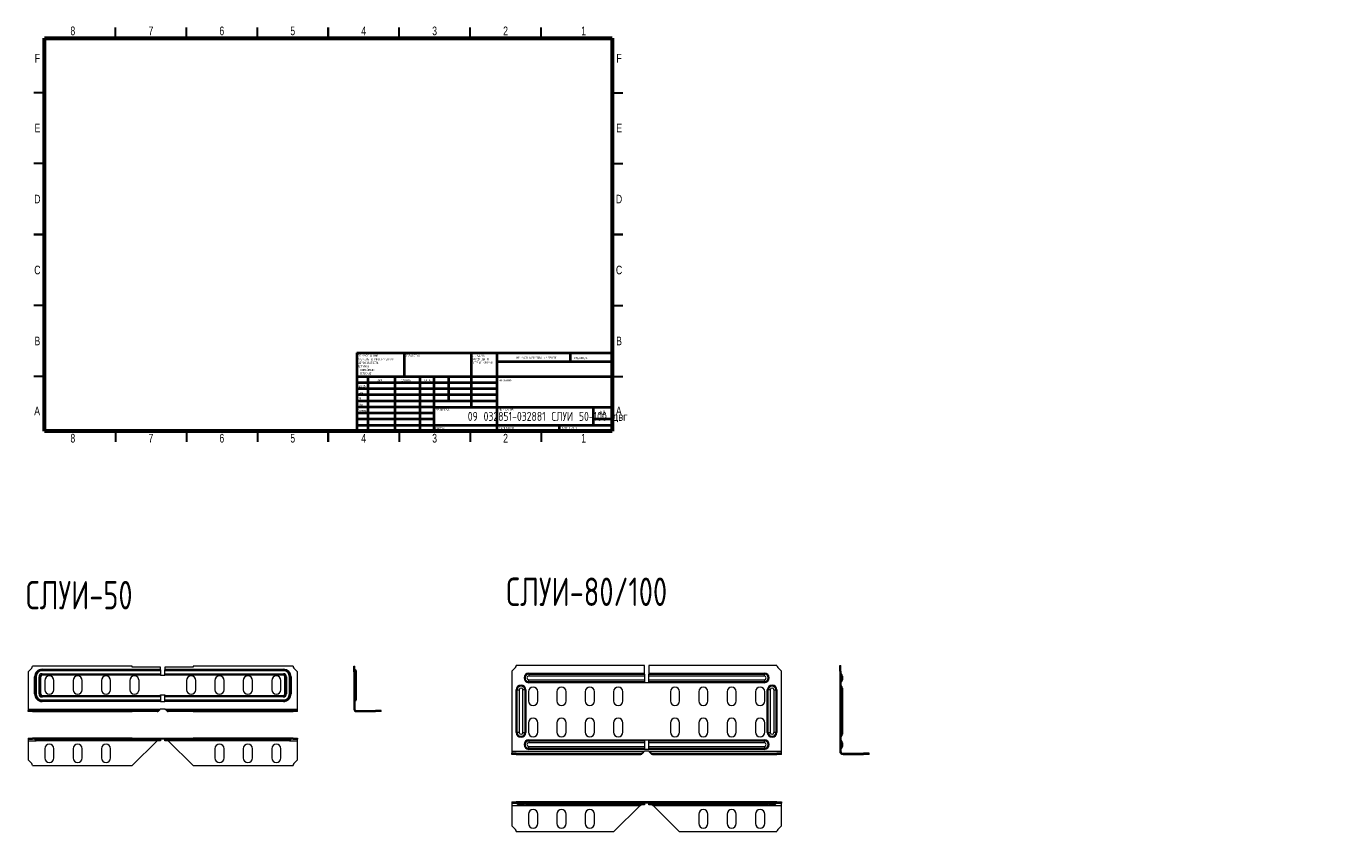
# Model space of a CAD drawing. Header units: millimetres. Extents: x -3 to 927, y -272 to 295.
import ezdxf

# ---------------------------------------------------------------- set-up
doc = ezdxf.new("R2010")
doc.units = ezdxf.units.MM
doc.styles.add('SLDTEXTSTYLE0', font='TXT', dxfattribs={"width": 0.7, "bigfont": 'bigfont'})
doc.styles.add('SLDTEXTSTYLE1', font='TXT', dxfattribs={"width": 0.75, "bigfont": 'bigfont'})
doc.styles.add('SLDTEXTSTYLE2', font='TXT', dxfattribs={"width": 0.75})
doc.styles.add('SLDTEXTSTYLE3', font='TXT', dxfattribs={"width": 0.681818, "bigfont": 'bigfont'})

# ---------------------------------------------------------------- blocks, each defined once
blk = doc.blocks.new('SW_NOTE_0')
at = {"color": 0, "linetype": 'Continuous', "lineweight": 0, "char_height": 1.5, "attachment_point": 1, "style": 'SLDTEXTSTYLE1'}
for s, insert in [('\\M+18452\\M+18443\\M+1844C\\M+18440\\M+18444\\M+18449\\M+18453\\M+1845D', (0, 1.93)), ('\\M+18448\\M+18440\\M+18454\\M+18452\\M+18445\\M+1844E\\M+18457\\M+1845C \\M+18449', (0, -0.57)), ('\\M+1844F\\M+18452\\M+18453\\M+18451\\M+1845C\\M+18445 \\M+1844B\\M+18451\\M+1844F\\M+1844D\\M+1844B\\M+18449', (0, -3.07))]:
    blk.add_mtext(s, dxfattribs=dict(at, insert=insert))
blk = doc.blocks.new('SW_NOTE_1')
at = {"color": 0, "linetype": 'Continuous', "lineweight": 0, "char_height": 1.5, "attachment_point": 1, "style": 'SLDTEXTSTYLE1'}
for s, insert in [('\\M+18450\\M+1844F \\M+18454\\M+1844D\\M+1844F\\M+1844C\\M+18458\\M+18440\\M+1844E\\M+18449\\M+1845F:', (0, 1.93)), ('\\M+18451\\M+18440\\M+18448\\M+1844D\\M+18445\\M+18451\\M+1845C \\M+18442 \\M+1844D\\M+18449\\M+1844C\\M+1844C\\M+18449\\M+1844D\\M+18445\\M+18453\\M+18451\\M+18440\\M+18456', (0, -0.57)), ('\\M+18459\\M+18445\\M+18451\\M+1844F\\M+18456\\M+1844F\\M+18442\\M+18440\\M+18453\\M+1844F\\M+18452\\M+18453\\M+1845D:', (0, -3.07)), ('\\M+18444\\M+1844F\\M+18450\\M+18454\\M+18452\\M+1844B\\M+18449:', (0, -5.57)), ('\\M+1844C\\M+18449\\M+1844E\\M+18445\\M+1844A\\M+1844E\\M+1845C\\M+18445:', (1.69, -8.07)), ('\\M+18454\\M+18443\\M+1844C\\M+1844F\\M+18442\\M+1845C\\M+18445:', (1.69, -10.57))]:
    blk.add_mtext(s, dxfattribs=dict(at, insert=insert))

msp = doc.modelspace()

# ---------------------------------------------------------------- linework, layer by layer
at = {"color": 7, "linetype": 'Continuous', "lineweight": 30}
for p, q in [((60, 287), (60, 294.5)), ((110, 287), (110, 294.5)), ((160, 287), (160, 294.5)), ((210, 287), (210, 294.5)), ((210, 294.5), (210, 287)), ((260, 287), (260, 294.5)), ((310, 287), (310, 294.5)), ((360, 287), (360, 294.5)), ((10, 248.5), (2.5, 248.5)), ((410, 248.5), (417.5, 248.5)), ((10, 198.5), (2.5, 198.5)), ((410, 198.5), (417.5, 198.5)), ((10, 148.5), (2.5, 148.5)), ((2.5, 148.5), (10, 148.5)), ((410, 148.5), (417.5, 148.5)), ((417.5, 148.5), (410, 148.5)), ((10, 98.5), (2.5, 98.5)), ((410, 98.5), (417.5, 98.5)), ((10, 48.5), (2.5, 48.5)), ((410, 48.5), (417.5, 48.5)), ((60, 10), (60, 2.5)), ((110, 10), (110, 2.5)), ((160, 10), (160, 2.5)), ((210, 10), (210, 2.5)), ((210, 2.5), (210, 10)), ((260, 10), (260, 2.5)), ((310, 10), (310, 2.5)), ((360, 10), (360, 2.5))]:
    msp.add_line(p, q, dxfattribs=at)
at = {"color": 7, "linetype": 'Continuous', "lineweight": 60}
for p, q in [((10, 10), (10, 287)), ((10, 287), (410, 287)), ((410, 287), (410, 10)), ((410, 10), (10, 10))]:
    msp.add_line(p, q, dxfattribs=at)
at = {"color": 7, "linetype": 'Continuous', "lineweight": 40}
for p, q in [((230, 65.25), (410, 65.25)), ((230, 65.25), (230, 10)), ((263.8, 48.25), (263.8, 65.25)), ((310.6, 65.25), (310.6, 27)), ((328.8, 65.25), (328.8, 10)), ((380.8, 58.88), (380.8, 65.25)), ((410, 58.88), (328.8, 58.88)), ((410, 48.25), (230, 48.25)), ((237.8, 48.25), (237.8, 10)), ((256.99, 48.25), (256.99, 10)), ((274.4, 48.25), (274.4, 10)), ((284.6, 10), (284.6, 48.25)), ((295, 31.25), (295, 48.25)), ((328.8, 44), (230, 44)), ((328.8, 39.75), (230, 39.75)), ((328.8, 35.5), (230, 35.5)), ((328.8, 31.25), (230, 31.25)), ((284.6, 27), (230, 27)), ((284.6, 22.75), (230, 22.75)), ((284.6, 27), (410, 27)), ((397, 14.25), (397, 27)), ((284.6, 18.5), (230, 18.5)), ((230, 14.25), (410, 14.25)), ((373, 10), (373, 14.25)), ((410, 18.5), (397, 18.5))]:
    msp.add_line(p, q, dxfattribs=at)
at = {"color": 7, "linetype": 'Continuous', "lineweight": 15}
for p, q in [((-1.67, -159.6), (0.92, -157.01)), ((71.85, -155.6), (1.5, -155.6)), ((8.33, -157.7), (8.33, -158.09)), ((8.33, -157.7), (91.83, -157.7)), ((71.85, -156.24), (71.85, -155.6)), ((91.83, -156.24), (71.85, -156.24)), ((91.83, -157.7), (91.83, -156.24)), ((91.83, -158.09), (91.83, -157.7)), ((114.82, -156.24), (94.83, -156.24)), ((94.83, -156.24), (94.83, -157.7)), ((94.83, -157.7), (178.33, -157.7)), ((94.83, -157.7), (94.83, -158.09)), ((114.82, -155.6), (114.82, -156.24)), ((185.16, -155.6), (114.82, -155.6)), ((178.33, -158.09), (178.33, -157.7)), ((185.75, -157.01), (188.33, -159.6)), ((228.02, -155.6), (228.72, -155.6)), ((228.02, -157.01), (228.02, -155.6)), ((228.02, -157.01), (228.72, -157.01)), ((228.02, -159.6), (228.02, -157.01)), ((228.72, -157.01), (228.72, -155.6)), ((228.72, -159.6), (228.72, -157.01)), ((339.35, -159), (341.94, -156.41)), ((432.85, -155), (342.52, -155)), ((432.85, -160.4), (432.85, -155)), ((526.18, -155), (435.85, -155)), ((435.85, -155), (435.85, -160.4)), ((526.77, -156.41), (529.35, -159)), ((570.46, -155), (571.36, -155)), ((570.46, -156.41), (570.46, -155)), ((570.46, -156.41), (571.36, -156.41)), ((570.46, -159), (570.46, -156.41)), ((571.36, -156.41), (571.36, -155)), ((571.36, -159), (571.36, -156.41)), ((-1.67, -159.6), (-1.67, -185.9)), ((2.93, -163.1), (3.33, -163.1)), ((2.93, -175.1), (2.93, -163.1)), ((3.33, -163.1), (4.03, -163.1)), ((3.33, -175.1), (3.33, -163.1)), ((4.03, -163.1), (4.03, -175.1)), ((6.14, -175.1), (6.14, -163.1)), ((6.14, -163.1), (6.83, -163.1)), ((6.83, -163.1), (6.83, -175.1)), ((6.83, -163.1), (7.23, -163.1)), ((7.23, -163.1), (7.23, -175.1)), ((8.33, -158.09), (8.33, -158.79)), ((8.33, -158.09), (91.83, -158.09)), ((91.83, -158.79), (8.33, -158.79)), ((8.33, -160.9), (91.83, -160.9)), ((8.33, -160.9), (8.33, -161.6)), ((91.83, -161.6), (8.33, -161.6)), ((8.33, -161.6), (8.33, -162)), ((91.83, -162), (8.33, -162)), ((10.08, -165.65), (10.08, -172.15)), ((16.58, -172.15), (16.58, -165.65)), ((30.08, -165.65), (30.08, -172.15)), ((36.58, -172.15), (36.58, -165.65)), ((50.08, -165.65), (50.08, -172.15)), ((56.58, -172.15), (56.58, -165.65)), ((70.08, -165.65), (70.08, -172.15)), ((76.58, -172.15), (76.58, -165.65)), ((91.83, -158.09), (91.83, -158.79)), ((91.83, -158.79), (91.83, -160.9)), ((91.83, -160.9), (91.83, -161.6)), ((91.83, -162), (91.83, -161.6)), ((91.83, -162.21), (91.83, -162)), ((94.83, -162.21), (91.83, -162.21)), ((94.83, -158.09), (178.33, -158.09)), ((94.83, -158.79), (94.83, -158.09)), ((178.33, -158.79), (94.83, -158.79)), ((94.83, -160.9), (94.83, -158.79)), ((94.83, -160.9), (178.33, -160.9)), ((94.83, -161.6), (94.83, -160.9)), ((178.33, -161.6), (94.83, -161.6)), ((94.83, -161.6), (94.83, -162)), ((178.33, -162), (94.83, -162)), ((94.83, -162), (94.83, -162.21)), ((110.08, -165.65), (110.08, -172.15)), ((116.58, -172.15), (116.58, -165.65)), ((130.08, -165.65), (130.08, -172.15)), ((136.58, -172.15), (136.58, -165.65)), ((150.08, -165.65), (150.08, -172.15)), ((156.58, -172.15), (156.58, -165.65)), ((170.08, -165.65), (170.08, -172.15)), ((176.58, -172.15), (176.58, -165.65)), ((178.33, -158.09), (178.33, -158.79)), ((178.33, -160.9), (178.33, -161.6)), ((178.33, -162), (178.33, -161.6)), ((179.43, -163.1), (179.83, -163.1)), ((179.43, -175.1), (179.43, -163.1)), ((179.83, -163.1), (180.53, -163.1)), ((179.83, -175.1), (179.83, -163.1)), ((180.53, -163.1), (180.53, -175.1)), ((182.64, -175.1), (182.64, -163.1)), ((182.64, -163.1), (183.33, -163.1)), ((183.33, -163.1), (183.33, -175.1)), ((183.33, -163.1), (183.73, -163.1)), ((183.73, -163.1), (183.73, -175.1)), ((188.33, -185.9), (188.33, -159.6)), ((228.02, -159.6), (228.72, -159.6)), ((228.02, -159.6), (228.02, -185.9)), ((228.72, -159.6), (228.72, -185.9)), ((228.72, -163.1), (229.09, -163.1)), ((229.09, -163.1), (229.09, -158.09)), ((229.09, -175.1), (229.09, -163.1)), ((229.09, -163.1), (229.72, -163.1)), ((229.72, -158.79), (229.72, -163.1)), ((229.72, -163.1), (229.72, -175.1)), ((339.35, -159), (339.35, -215.47)), ((351.35, -160.4), (351.35, -161.1)), ((351.35, -160.4), (432.85, -160.4)), ((351.35, -161.1), (351.35, -162.5)), ((351.35, -161.1), (432.85, -161.1)), ((432.85, -162.5), (351.35, -162.5)), ((351.35, -165.1), (432.85, -165.1)), ((351.35, -166.5), (351.35, -165.1)), ((432.85, -166.5), (351.35, -166.5)), ((351.35, -166.5), (351.35, -167.2)), ((432.85, -167.2), (351.35, -167.2)), ((432.85, -161.1), (432.85, -160.4)), ((432.85, -161.1), (432.85, -162.5)), ((432.85, -162.5), (432.85, -165.1)), ((432.85, -165.1), (432.85, -166.5)), ((432.85, -167.2), (432.85, -166.5)), ((435.85, -167.2), (432.85, -167.2)), ((435.85, -160.4), (517.35, -160.4)), ((435.85, -160.4), (435.85, -161.1)), ((435.85, -161.1), (517.35, -161.1)), ((435.85, -162.5), (435.85, -161.1)), ((517.35, -162.5), (435.85, -162.5)), ((435.85, -165.1), (435.85, -162.5)), ((435.85, -165.1), (517.35, -165.1)), ((435.85, -166.5), (435.85, -165.1)), ((517.35, -166.5), (435.85, -166.5)), ((435.85, -166.5), (435.85, -167.2)), ((517.35, -167.2), (435.85, -167.2)), ((517.35, -160.4), (517.35, -161.1)), ((517.35, -162.5), (517.35, -161.1)), ((517.35, -165.1), (517.35, -166.5)), ((517.35, -166.5), (517.35, -167.2)), ((529.35, -215.47), (529.35, -159)), ((570.46, -159), (571.36, -159)), ((570.46, -159), (570.46, -215.47)), ((571.36, -159), (571.36, -215.47)), ((571.7, -166.5), (571.7, -161.1)), ((572.36, -162.5), (572.36, -165.1)), ((2.93, -175.1), (3.33, -175.1)), ((3.33, -175.1), (4.03, -175.1)), ((6.14, -175.1), (6.83, -175.1)), ((6.83, -175.1), (7.23, -175.1)), ((8.33, -176.59), (8.33, -176.2)), ((8.33, -176.2), (91.83, -176.2)), ((8.33, -176.59), (8.33, -177.29)), ((8.33, -176.59), (91.83, -176.59)), ((91.83, -175.84), (94.83, -175.84)), ((91.83, -176.2), (91.83, -175.84)), ((91.83, -176.59), (91.83, -176.2)), ((91.83, -176.59), (91.83, -177.29)), ((94.83, -175.84), (94.83, -176.2)), ((94.83, -176.2), (178.33, -176.2)), ((94.83, -176.2), (94.83, -176.59)), ((94.83, -176.59), (178.33, -176.59)), ((94.83, -177.29), (94.83, -176.59)), ((178.33, -176.2), (178.33, -176.59)), ((178.33, -176.59), (178.33, -177.29)), ((179.43, -175.1), (179.83, -175.1)), ((179.83, -175.1), (180.53, -175.1)), ((182.64, -175.1), (183.33, -175.1)), ((183.33, -175.1), (183.73, -175.1)), ((228.72, -175.1), (229.09, -175.1)), ((229.09, -180.1), (229.09, -175.1)), ((229.09, -175.1), (229.72, -175.1)), ((229.72, -175.1), (229.72, -179.4)), ((342.45, -202.3), (342.45, -172.3)), ((342.45, -172.3), (343.15, -172.3)), ((343.15, -202.3), (343.15, -172.3)), ((343.15, -172.3), (344.55, -172.3)), ((344.55, -172.3), (344.55, -202.3)), ((347.16, -202.3), (347.16, -172.3)), ((348.55, -172.3), (347.16, -172.3)), ((348.55, -172.3), (348.55, -202.3)), ((348.55, -172.3), (349.25, -172.3)), ((349.25, -172.3), (349.25, -202.3)), ((351.1, -173.55), (351.1, -180.05)), ((357.6, -180.05), (357.6, -173.55)), ((371.1, -173.55), (371.1, -180.05)), ((377.6, -180.05), (377.6, -173.55)), ((391.1, -173.55), (391.1, -180.05)), ((397.6, -180.05), (397.6, -173.55)), ((411.1, -173.55), (411.1, -180.05)), ((417.6, -180.05), (417.6, -173.55)), ((451.1, -173.55), (451.1, -180.05)), ((457.6, -180.05), (457.6, -173.55)), ((471.1, -173.55), (471.1, -180.05)), ((477.6, -180.05), (477.6, -173.55)), ((491.1, -173.55), (491.1, -180.05)), ((497.6, -180.05), (497.6, -173.55)), ((511.1, -173.55), (511.1, -180.05)), ((517.6, -180.05), (517.6, -173.55)), ((519.45, -172.3), (520.15, -172.3)), ((519.45, -202.3), (519.45, -172.3)), ((520.15, -202.3), (520.15, -172.3)), ((521.55, -172.3), (520.15, -172.3)), ((521.55, -172.3), (521.55, -202.3)), ((524.16, -172.3), (525.55, -172.3)), ((524.16, -202.3), (524.16, -172.3)), ((525.55, -172.3), (525.55, -202.3)), ((526.25, -172.3), (525.55, -172.3)), ((526.25, -172.3), (526.25, -202.3)), ((571.36, -172.3), (571.7, -172.3)), ((571.7, -172.3), (571.7, -169.6)), ((571.7, -202.3), (571.7, -172.3)), ((571.7, -172.3), (572.36, -172.3)), ((572.36, -171), (572.36, -172.3)), ((572.36, -172.3), (572.36, -202.3)), ((-1.67, -185.9), (-1.67, -186.9)), ((-1.67, -185.9), (91.55, -185.9)), ((91.83, -177.29), (8.33, -177.29)), ((8.33, -179.4), (91.83, -179.4)), ((8.33, -179.4), (8.33, -180.1)), ((91.83, -180.1), (8.33, -180.1)), ((8.33, -180.5), (8.33, -180.1)), ((91.83, -180.5), (8.33, -180.5)), ((91.55, -185.9), (91.83, -185.61)), ((91.83, -177.29), (91.83, -179.4)), ((91.83, -179.4), (91.83, -180.1)), ((91.83, -180.5), (91.83, -180.1)), ((91.83, -180.72), (91.83, -180.5)), ((94.83, -180.72), (91.83, -180.72)), ((91.83, -185.61), (94.83, -185.61)), ((178.33, -177.29), (94.83, -177.29)), ((94.83, -179.4), (94.83, -177.29)), ((94.83, -179.4), (178.33, -179.4)), ((94.83, -180.1), (94.83, -179.4)), ((178.33, -180.1), (94.83, -180.1)), ((94.83, -180.1), (94.83, -180.5)), ((178.33, -180.5), (94.83, -180.5)), ((94.83, -180.5), (94.83, -180.72)), ((94.83, -185.61), (95.12, -185.9)), ((95.12, -185.9), (188.33, -185.9)), ((178.33, -179.4), (178.33, -180.1)), ((178.33, -180.1), (178.33, -180.5)), ((188.33, -186.9), (188.33, -185.9)), ((228.02, -185.9), (228.72, -185.9)), ((-1.67, -187.6), (-1.67, -186.9)), ((0.92, -186.9), (-1.67, -186.9)), ((0.92, -187.6), (-1.67, -187.6)), ((0.92, -187.6), (0.92, -186.9)), ((1.5, -186.9), (0.92, -186.9)), ((1.5, -187.6), (0.92, -187.6)), ((1.5, -187.6), (1.5, -186.9)), ((1.5, -186.9), (71.85, -186.9)), ((1.5, -187.6), (71.85, -187.6)), ((71.85, -187.6), (71.85, -186.9)), ((71.85, -186.9), (89.43, -186.9)), ((89.43, -187.6), (71.85, -187.6)), ((89.43, -186.9), (89.43, -187.6)), ((97.24, -187.6), (97.24, -186.9)), ((97.24, -186.9), (114.82, -186.9)), ((114.82, -187.6), (97.24, -187.6)), ((114.82, -187.6), (114.82, -186.9)), ((114.82, -186.9), (185.16, -186.9)), ((114.82, -187.6), (185.16, -187.6)), ((185.16, -187.6), (185.16, -186.9)), ((185.75, -186.9), (185.16, -186.9)), ((185.75, -187.6), (185.16, -187.6)), ((185.75, -187.6), (185.75, -186.9)), ((188.33, -186.9), (185.75, -186.9)), ((188.33, -187.6), (185.75, -187.6)), ((188.33, -187.6), (188.33, -186.9)), ((229.72, -187.6), (229.72, -186.9)), ((229.72, -186.9), (243.3, -186.9)), ((229.72, -187.6), (243.3, -187.6)), ((243.3, -187.6), (243.3, -186.9)), ((245.89, -186.9), (243.3, -186.9)), ((245.89, -187.6), (243.3, -187.6)), ((245.89, -187.6), (245.89, -186.9)), ((247.3, -186.9), (245.89, -186.9)), ((247.3, -187.6), (245.89, -187.6)), ((247.3, -187.6), (247.3, -186.9)), ((342.45, -202.3), (343.15, -202.3)), ((344.55, -202.3), (343.15, -202.3)), ((347.16, -202.3), (348.55, -202.3)), ((348.55, -202.3), (349.25, -202.3)), ((351.1, -195.55), (351.1, -202.05)), ((357.6, -202.05), (357.6, -195.55)), ((371.1, -195.55), (371.1, -202.05)), ((377.6, -202.05), (377.6, -195.55)), ((391.1, -195.55), (391.1, -202.05)), ((397.6, -202.05), (397.6, -195.55)), ((411.1, -195.55), (411.1, -202.05)), ((417.6, -202.05), (417.6, -195.55)), ((451.1, -195.55), (451.1, -202.05)), ((457.6, -202.05), (457.6, -195.55)), ((471.1, -195.55), (471.1, -202.05)), ((477.6, -202.05), (477.6, -195.55)), ((491.1, -195.55), (491.1, -202.05)), ((497.6, -202.05), (497.6, -195.55)), ((511.1, -195.55), (511.1, -202.05)), ((517.6, -202.05), (517.6, -195.55)), ((520.15, -202.3), (519.45, -202.3)), ((520.15, -202.3), (521.55, -202.3)), ((525.55, -202.3), (524.16, -202.3)), ((525.55, -202.3), (526.25, -202.3)), ((571.36, -202.3), (571.7, -202.3)), ((571.7, -205), (571.7, -202.3)), ((572.36, -202.3), (571.7, -202.3)), ((572.36, -202.3), (572.36, -203.6)), ((-1.67, -206.39), (-1.67, -207.09)), ((-1.67, -206.39), (0.92, -206.39)), ((-1.67, -207.09), (0.92, -207.09)), ((-1.67, -207.09), (-1.67, -208.09)), ((-1.67, -208.09), (4.03, -208.09)), ((-1.67, -208.09), (-1.67, -221.67)), ((0.92, -206.39), (1.5, -206.39)), ((0.92, -206.39), (0.92, -207.09)), ((0.92, -207.09), (1.5, -207.09)), ((1.5, -206.39), (1.5, -207.09)), ((71.85, -206.39), (1.5, -206.39)), ((71.85, -207.09), (1.5, -207.09)), ((3.33, -207.45), (8.33, -207.45)), ((8.33, -208.09), (4.03, -208.09)), ((8.33, -207.09), (8.33, -207.45)), ((8.33, -207.45), (91.83, -207.45)), ((8.33, -207.45), (8.33, -208.09)), ((91.83, -208.09), (8.33, -208.09)), ((10.08, -213.72), (10.08, -220.22)), ((16.58, -220.22), (16.58, -213.72)), ((30.08, -213.72), (30.08, -220.22)), ((36.58, -220.22), (36.58, -213.72)), ((50.08, -213.72), (50.08, -220.22)), ((56.58, -220.22), (56.58, -213.72)), ((71.85, -206.39), (71.85, -207.09)), ((71.85, -206.39), (91.83, -206.39)), ((91.83, -207.09), (71.85, -207.09)), ((71.85, -225.67), (89.43, -208.09)), ((91.83, -206.39), (91.83, -207.09)), ((91.83, -206.39), (94.83, -206.39)), ((91.83, -207.45), (91.83, -207.09)), ((94.83, -207.09), (91.83, -207.09)), ((91.83, -207.45), (91.83, -208.09)), ((94.83, -206.39), (94.83, -207.09)), ((94.83, -206.39), (114.82, -206.39)), ((114.82, -207.09), (94.83, -207.09)), ((94.83, -207.09), (94.83, -207.45)), ((94.83, -207.45), (178.33, -207.45)), ((94.83, -208.09), (94.83, -207.45)), ((178.33, -208.09), (94.83, -208.09)), ((97.24, -208.09), (114.82, -225.67)), ((185.16, -206.39), (114.82, -206.39)), ((114.82, -206.39), (114.82, -207.09)), ((185.16, -207.09), (114.82, -207.09)), ((130.08, -213.72), (130.08, -220.22)), ((136.58, -220.22), (136.58, -213.72)), ((150.08, -213.72), (150.08, -220.22)), ((156.58, -220.22), (156.58, -213.72)), ((170.08, -213.72), (170.08, -220.22)), ((176.58, -220.22), (176.58, -213.72)), ((178.33, -207.45), (178.33, -207.09)), ((178.33, -207.45), (183.33, -207.45)), ((178.33, -207.45), (178.33, -208.09)), ((182.64, -208.09), (178.33, -208.09)), ((182.64, -208.09), (188.33, -208.09)), ((185.16, -206.39), (185.16, -207.09)), ((185.16, -206.39), (185.75, -206.39)), ((185.16, -207.09), (185.75, -207.09)), ((185.75, -206.39), (185.75, -207.09)), ((185.75, -206.39), (188.33, -206.39)), ((185.75, -207.09), (188.33, -207.09)), ((188.33, -206.39), (188.33, -207.09)), ((188.33, -208.09), (188.33, -207.09)), ((188.33, -221.67), (188.33, -208.09)), ((351.35, -207.4), (351.35, -208.1)), ((351.35, -207.4), (432.85, -207.4)), ((351.35, -208.1), (351.35, -209.5)), ((351.35, -208.1), (432.85, -208.1)), ((432.85, -209.5), (351.35, -209.5)), ((351.35, -213.5), (351.35, -212.1)), ((351.35, -212.1), (432.85, -212.1)), ((432.85, -213.5), (351.35, -213.5)), ((351.35, -213.5), (351.35, -214.2)), ((432.85, -208.1), (432.85, -207.4)), ((432.85, -207.4), (435.85, -207.4)), ((432.85, -208.1), (432.85, -209.5)), ((432.85, -209.5), (432.85, -212.1)), ((432.85, -212.1), (432.85, -213.5)), ((432.85, -214.2), (432.85, -213.5)), ((435.85, -207.4), (517.35, -207.4)), ((435.85, -207.4), (435.85, -208.1)), ((435.85, -208.1), (517.35, -208.1)), ((435.85, -209.5), (435.85, -208.1)), ((517.35, -209.5), (435.85, -209.5)), ((435.85, -212.1), (435.85, -209.5)), ((435.85, -212.1), (517.35, -212.1)), ((435.85, -213.5), (435.85, -212.1)), ((517.35, -213.5), (435.85, -213.5)), ((435.85, -213.5), (435.85, -214.2)), ((517.35, -207.4), (517.35, -208.1)), ((517.35, -209.5), (517.35, -208.1)), ((517.35, -212.1), (517.35, -213.5)), ((517.35, -213.5), (517.35, -214.2)), ((571.7, -213.5), (571.7, -208.1)), ((572.36, -209.5), (572.36, -212.1)), ((0.92, -224.25), (-1.67, -221.67)), ((188.33, -221.67), (185.75, -224.25)), ((339.35, -215.47), (432.85, -215.47)), ((339.35, -215.47), (339.35, -216.97)), ((339.35, -217.87), (339.35, -216.97)), ((341.94, -216.97), (339.35, -216.97)), ((341.94, -217.87), (339.35, -217.87)), ((341.94, -217.87), (341.94, -216.97)), ((342.52, -216.97), (341.94, -216.97)), ((342.52, -217.87), (341.94, -217.87)), ((342.52, -217.87), (342.52, -216.97)), ((342.52, -216.97), (411.32, -216.97)), ((342.52, -217.87), (411.32, -217.87)), ((432.85, -214.2), (351.35, -214.2)), ((411.32, -217.87), (411.32, -216.97)), ((411.32, -216.97), (429.79, -216.97)), ((411.32, -217.87), (429.79, -217.87)), ((429.79, -216.97), (429.79, -217.87)), ((435.85, -214.2), (432.85, -214.2)), ((435.85, -215.47), (432.85, -215.47)), ((517.35, -214.2), (435.85, -214.2)), ((435.85, -215.47), (529.35, -215.47)), ((438.92, -216.97), (457.38, -216.97)), ((438.92, -217.87), (438.92, -216.97)), ((438.92, -217.87), (457.38, -217.87)), ((457.38, -217.87), (457.38, -216.97)), ((457.38, -216.97), (526.18, -216.97)), ((457.38, -217.87), (526.18, -217.87)), ((526.18, -217.87), (526.18, -216.97)), ((526.77, -216.97), (526.18, -216.97)), ((526.77, -217.87), (526.18, -217.87)), ((526.77, -217.87), (526.77, -216.97)), ((529.35, -216.97), (526.77, -216.97)), ((529.35, -217.87), (526.77, -217.87)), ((529.35, -216.97), (529.35, -215.47)), ((529.35, -217.87), (529.35, -216.97)), ((570.46, -215.47), (571.36, -215.47)), ((572.86, -217.87), (572.86, -216.97)), ((572.86, -216.97), (587.33, -216.97)), ((572.86, -217.87), (587.33, -217.87)), ((587.33, -217.87), (587.33, -216.97)), ((589.92, -216.97), (587.33, -216.97)), ((589.92, -217.87), (587.33, -217.87)), ((589.92, -217.87), (589.92, -216.97)), ((591.33, -216.97), (589.92, -216.97)), ((591.33, -217.87), (589.92, -217.87)), ((591.33, -217.87), (591.33, -216.97)), ((1.5, -225.67), (71.85, -225.67)), ((114.82, -225.67), (185.16, -225.67)), ((339.35, -251.27), (339.35, -252.17)), ((339.35, -251.27), (341.94, -251.27)), ((339.35, -252.17), (341.94, -252.17)), ((339.35, -252.17), (339.35, -253.67)), ((339.35, -253.67), (429.79, -253.67)), ((339.35, -253.67), (339.35, -268.14)), ((341.94, -251.27), (342.52, -251.27)), ((341.94, -251.27), (341.94, -252.17)), ((341.94, -252.17), (342.52, -252.17)), ((342.52, -251.27), (342.52, -252.17)), ((432.85, -251.27), (342.52, -251.27)), ((432.85, -252.17), (342.52, -252.17)), ((343.15, -252.51), (348.55, -252.51)), ((347.16, -253.17), (344.55, -253.17)), ((348.55, -252.51), (348.6, -252.45)), ((348.65, -252.51), (351.35, -252.51)), ((351.35, -253.17), (350.05, -253.17)), ((351.1, -259.89), (351.1, -266.39)), ((351.35, -252.17), (351.35, -252.51)), ((351.35, -252.51), (432.85, -252.51)), ((351.35, -252.51), (351.35, -253.17)), ((432.85, -253.17), (351.35, -253.17)), ((357.6, -266.39), (357.6, -259.89)), ((371.1, -259.89), (371.1, -266.39)), ((377.6, -266.39), (377.6, -259.89)), ((391.1, -259.89), (391.1, -266.39)), ((397.6, -266.39), (397.6, -259.89)), ((411.32, -272.14), (429.79, -253.67)), ((429.79, -253.67), (430.46, -253.17)), ((432.85, -251.27), (432.85, -252.17)), ((435.85, -251.27), (432.85, -251.27)), ((432.85, -252.51), (432.85, -252.17)), ((435.85, -252.17), (432.85, -252.17)), ((432.85, -252.51), (432.85, -253.17)), ((435.85, -251.27), (435.85, -252.17)), ((526.18, -251.27), (435.85, -251.27)), ((526.18, -252.17), (435.85, -252.17)), ((435.85, -252.17), (435.85, -252.51)), ((435.85, -252.51), (517.35, -252.51)), ((435.85, -253.17), (435.85, -252.51)), ((517.35, -253.17), (435.85, -253.17)), ((438.25, -253.17), (438.92, -253.67)), ((438.92, -253.67), (529.35, -253.67)), ((438.92, -253.67), (457.38, -272.14)), ((471.1, -259.89), (471.1, -266.39)), ((477.6, -266.39), (477.6, -259.89)), ((491.1, -259.89), (491.1, -266.39)), ((497.6, -266.39), (497.6, -259.89)), ((511.1, -259.89), (511.1, -266.39)), ((517.35, -252.17), (517.35, -252.51)), ((517.35, -252.51), (520.05, -252.51)), ((517.35, -253.17), (517.35, -252.51)), ((518.66, -253.17), (517.35, -253.17)), ((517.6, -266.39), (517.6, -259.89)), ((520.1, -252.45), (520.15, -252.51)), ((520.15, -252.51), (525.55, -252.51)), ((524.16, -253.17), (521.55, -253.17)), ((526.18, -251.27), (526.77, -251.27)), ((526.18, -251.27), (526.18, -252.17)), ((526.18, -252.17), (526.77, -252.17)), ((526.77, -251.27), (526.77, -252.17)), ((526.77, -251.27), (529.35, -251.27)), ((526.77, -252.17), (529.35, -252.17)), ((529.35, -251.27), (529.35, -252.17)), ((529.35, -253.67), (529.35, -252.17)), ((529.35, -268.14), (529.35, -253.67)), ((341.94, -270.73), (339.35, -268.14)), ((529.35, -268.14), (526.77, -270.73)), ((342.52, -272.14), (411.32, -272.14)), ((457.38, -272.14), (526.18, -272.14))]:
    msp.add_line(p, q, dxfattribs=at)
for centre, radius, start, end in [((-0.5, -155.6), 2, 315, 0), ((8.33, -163.1), 5.4, 90, 180), ((178.33, -163.1), 5.4, 0, 90), ((187.16, -155.6), 2, 180, 225), ((229.12, -157.7), 0.4, 180, 264.78409), ((340.52, -155), 2, 315, 0), ((528.18, -155), 2, 180, 225), ((8.33, -163.1), 5, 90, 180), ((8.33, -163.1), 4.3, 90, 180), ((8.33, -163.1), 2.2, 90, 180), ((8.33, -163.1), 1.5, 90, 180), ((8.33, -163.1), 1.1, 90, 180), ((13.33, -165.65), 3.25, 0, 180), ((33.33, -165.65), 3.25, 0, 180), ((53.33, -165.65), 3.25, 0, 180), ((73.33, -165.65), 3.25, 0, 180), ((113.33, -165.65), 3.25, 0, 180), ((133.33, -165.65), 3.25, 0, 180), ((153.33, -165.65), 3.25, 0, 180), ((173.33, -165.65), 3.25, 0, 180), ((178.33, -163.1), 5, 0, 90), ((178.33, -163.1), 4.3, 0, 90), ((178.33, -163.1), 2.2, 0, 90), ((178.33, -163.1), 1.5, 0, 90), ((178.33, -163.1), 1.1, 0, 90), ((229.02, -158.79), 0.7, 360, 84.78409), ((351.35, -163.8), 3.4, 90, 270), ((351.35, -163.8), 2.7, 90, 270), ((351.35, -163.8), 1.3, 90, 270), ((517.35, -163.8), 3.4, 270, 90), ((517.35, -163.8), 2.7, 270, 90), ((517.35, -163.8), 1.3, 270, 90), ((572.26, -160.4), 0.9, 180, 230.9772), ((572.26, -167.2), 0.9, 129.0228, 180), ((570.56, -162.5), 1.8, 360, 50.9772), ((570.56, -165.1), 1.8, 309.0228, 0), ((8.33, -175.1), 5.4, 180, 270), ((8.33, -175.1), 5, 180, 270), ((8.33, -175.1), 4.3, 180, 270), ((8.33, -175.1), 2.2, 180, 270), ((8.33, -175.1), 1.5, 180, 270), ((8.33, -175.1), 1.1, 180, 270), ((13.33, -172.15), 3.25, 180, 0), ((33.33, -172.15), 3.25, 180, 0), ((53.33, -172.15), 3.25, 180, 0), ((73.33, -172.15), 3.25, 180, 0), ((113.33, -172.15), 3.25, 180, 0), ((133.33, -172.15), 3.25, 180, 0), ((153.33, -172.15), 3.25, 180, 0), ((173.33, -172.15), 3.25, 180, 0), ((178.33, -175.1), 2.2, 270, 0), ((178.33, -175.1), 4.3, 270, 0), ((178.33, -175.1), 5, 270, 0), ((178.33, -175.1), 1.5, 270, 0), ((178.33, -175.1), 5.4, 270, 0), ((178.33, -175.1), 1.1, 270, 0), ((345.85, -172.3), 3.4, 360, 180), ((345.85, -172.3), 2.7, 360, 180), ((345.85, -172.3), 1.3, 360, 180), ((354.35, -173.55), 3.25, 0, 180), ((374.35, -173.55), 3.25, 0, 180), ((394.35, -173.55), 3.25, 0, 180), ((414.35, -173.55), 3.25, 0, 180), ((454.35, -173.55), 3.25, 0, 180), ((474.35, -173.55), 3.25, 0, 180), ((494.35, -173.55), 3.25, 0, 180), ((514.35, -173.55), 3.25, 0, 180), ((522.85, -172.3), 3.4, 0, 180), ((522.85, -172.3), 2.7, 0, 180), ((522.85, -172.3), 1.3, 0, 180), ((572.26, -168.9), 0.9, 180, 230.9772), ((570.56, -171), 1.8, 0, 50.9772), ((229.72, -185.9), 1.7, 180, 270), ((229.12, -180.5), 0.4, 95.21591, 180), ((229.72, -185.9), 1, 180, 270), ((229.02, -179.4), 0.7, 275.21591, 0), ((354.35, -180.05), 3.25, 180, 0), ((374.35, -180.05), 3.25, 180, 0), ((394.35, -180.05), 3.25, 180, 0), ((414.35, -180.05), 3.25, 180, 0), ((454.35, -180.05), 3.25, 180, 0), ((474.35, -180.05), 3.25, 180, 0), ((494.35, -180.05), 3.25, 180, 0), ((514.35, -180.05), 3.25, 180, 0), ((354.35, -195.55), 3.25, 0, 180), ((374.35, -195.55), 3.25, 0, 180), ((394.35, -195.55), 3.25, 0, 180), ((414.35, -195.55), 3.25, 0, 180), ((454.35, -195.55), 3.25, 0, 180), ((474.35, -195.55), 3.25, 0, 180), ((494.35, -195.55), 3.25, 0, 180), ((514.35, -195.55), 3.25, 0, 180), ((345.85, -202.3), 3.4, 180, 360), ((345.85, -202.3), 2.7, 180, 360), ((345.85, -202.3), 1.3, 180, 360), ((354.35, -202.05), 3.25, 180, 0), ((374.35, -202.05), 3.25, 180, 0), ((394.35, -202.05), 3.25, 180, 0), ((414.35, -202.05), 3.25, 180, 0), ((454.35, -202.05), 3.25, 180, 0), ((474.35, -202.05), 3.25, 180, 0), ((494.35, -202.05), 3.25, 180, 0), ((514.35, -202.05), 3.25, 180, 0), ((522.85, -202.3), 3.4, 180, 0), ((522.85, -202.3), 2.7, 180, 0), ((522.85, -202.3), 1.3, 180, 0), ((570.56, -203.6), 1.8, 309.0228, 0), ((2.93, -207.49), 0.4, 5.21591, 90), ((4.03, -207.39), 0.7, 185.21591, 270), ((13.33, -213.72), 3.25, 0, 180), ((33.33, -213.72), 3.25, 0, 180), ((53.33, -213.72), 3.25, 0, 180), ((133.33, -213.72), 3.25, 0, 180), ((153.33, -213.72), 3.25, 0, 180), ((173.33, -213.72), 3.25, 0, 180), ((182.64, -207.39), 0.7, 270, 354.78409), ((183.73, -207.49), 0.4, 90, 174.78409), ((351.35, -210.8), 3.4, 90, 270), ((351.35, -210.8), 2.7, 90, 270), ((351.35, -210.8), 1.3, 90, 270), ((517.35, -210.8), 3.4, 270, 90), ((517.35, -210.8), 2.7, 270, 90), ((517.35, -210.8), 1.3, 270, 90), ((572.26, -205.7), 0.9, 129.0228, 180), ((572.26, -207.4), 0.9, 180, 230.9772), ((572.26, -214.2), 0.9, 129.0228, 180), ((570.56, -209.5), 1.8, 0, 50.9772), ((570.56, -212.1), 1.8, 309.0228, 0), ((13.33, -220.22), 3.25, 180, 0), ((33.33, -220.22), 3.25, 180, 0), ((53.33, -220.22), 3.25, 180, 0), ((133.33, -220.22), 3.25, 180, 0), ((153.33, -220.22), 3.25, 180, 0), ((173.33, -220.22), 3.25, 180, 0), ((572.86, -215.47), 2.4, 180, 270), ((572.86, -215.47), 1.5, 180, 270), ((-0.5, -225.67), 2, 0, 45), ((187.16, -225.67), 2, 135, 180), ((342.45, -253.07), 0.9, 39.0228, 90), ((344.55, -251.37), 1.8, 219.0228, 270), ((347.16, -251.37), 1.8, 270, 320.9772), ((347.95, -253.07), 0.9, 39.0228, 90), ((350.05, -251.37), 1.8, 219.0228, 270), ((354.35, -259.89), 3.25, 0, 180), ((374.35, -259.89), 3.25, 0, 180), ((394.35, -259.89), 3.25, 0, 180), ((474.35, -259.89), 3.25, 0, 180), ((494.35, -259.89), 3.25, 0, 180), ((514.35, -259.89), 3.25, 0, 180), ((518.66, -251.37), 1.8, 270, 320.9772), ((520.75, -253.07), 0.9, 90, 140.9772), ((521.55, -251.37), 1.8, 219.0228, 270), ((524.16, -251.37), 1.8, 270, 320.9772), ((526.25, -253.07), 0.9, 90, 140.9772), ((354.35, -266.39), 3.25, 180, 0), ((374.35, -266.39), 3.25, 180, 0), ((394.35, -266.39), 3.25, 180, 0), ((474.35, -266.39), 3.25, 180, 0), ((494.35, -266.39), 3.25, 180, 0), ((514.35, -266.39), 3.25, 180, 0), ((340.52, -272.14), 2, 0, 45), ((528.18, -272.14), 2, 135, 180)]:
    msp.add_arc(centre, radius, start, end, dxfattribs=at)
for points, knots in [([(89.43, -186.9), (89.78, -186.9), (90.13, -186.79), (90.84, -186.42), (91.19, -186.16), (91.55, -185.9)], [0, 0, 0, 0, 0.5, 0.5, 1, 1, 1, 1]), ([(89.43, -187.6), (89.6, -187.6), (89.78, -187.55), (90.13, -187.38), (90.31, -187.26), (90.66, -186.94), (90.84, -186.75), (91.19, -186.34), (91.37, -186.12), (91.55, -185.9)], [0, 0, 0, 0, 0.25, 0.25, 0.5, 0.5, 0.75, 0.75, 1, 1, 1, 1]), ([(95.12, -185.9), (95.47, -186.16), (95.82, -186.42), (96.53, -186.79), (96.88, -186.9), (97.24, -186.9)], [0, 0, 0, 0, 0.5, 0.5, 1, 1, 1, 1]), ([(95.12, -185.9), (95.29, -186.12), (95.47, -186.34), (95.82, -186.75), (96, -186.94), (96.35, -187.26), (96.53, -187.38), (96.88, -187.55), (97.06, -187.6), (97.24, -187.6)], [0, 0, 0, 0, 0.25, 0.25, 0.5, 0.5, 0.75, 0.75, 1, 1, 1, 1]), ([(429.79, -216.97), (430.05, -216.97), (430.3, -216.93), (430.81, -216.78), (431.07, -216.67), (431.58, -216.39), (431.83, -216.22), (432.34, -215.86), (432.6, -215.66), (432.85, -215.47)], [0, 0, 0, 0, 0.25, 0.25, 0.5, 0.5, 0.75, 0.75, 1, 1, 1, 1]), ([(429.79, -217.87), (430.05, -217.87), (430.3, -217.8), (430.81, -217.56), (431.07, -217.39), (431.58, -216.94), (431.83, -216.68), (432.34, -216.1), (432.6, -215.78), (432.85, -215.47)], [0, 0, 0, 0, 0.25, 0.25, 0.5, 0.5, 0.75, 0.75, 1, 1, 1, 1]), ([(435.85, -215.47), (436.11, -215.66), (436.36, -215.86), (436.87, -216.22), (437.13, -216.39), (437.64, -216.67), (437.9, -216.78), (438.41, -216.93), (438.66, -216.97), (438.92, -216.97)], [0, 0, 0, 0, 0.25, 0.25, 0.5, 0.5, 0.75, 0.75, 1, 1, 1, 1]), ([(435.85, -215.47), (436.11, -215.78), (436.36, -216.1), (436.87, -216.68), (437.13, -216.94), (437.64, -217.39), (437.9, -217.56), (438.41, -217.8), (438.66, -217.87), (438.92, -217.87)], [0, 0, 0, 0, 0.25, 0.25, 0.5, 0.5, 0.75, 0.75, 1, 1, 1, 1])]:
    msp.add_open_spline(points, degree=3, knots=knots, dxfattribs=at)

# ---------------------------------------------------------------- block references
at = {"color": 7, "linetype": 'Continuous', "lineweight": 0}
for name, p in [('SW_NOTE_1', (230.59, 61.99)), ('SW_NOTE_0', (311.31, 62.07))]:
    msp.add_blockref(name, p, dxfattribs=at)

# ---------------------------------------------------------------- texts
for s, insert, char_height, attachment_point, style in [('8', (29.94, 295.11), 6.1, 2, 'SLDTEXTSTYLE2'), ('7', (84.94, 295.11), 6.1, 2, 'SLDTEXTSTYLE2'), ('6', (134.94, 295.11), 6.1, 2, 'SLDTEXTSTYLE2'), ('5', (184.94, 295.11), 6.1, 2, 'SLDTEXTSTYLE2'), ('4', (234.94, 295.11), 6.1, 2, 'SLDTEXTSTYLE2'), ('3', (284.94, 295.11), 6.1, 2, 'SLDTEXTSTYLE2'), ('2', (334.94, 295.11), 6.1, 2, 'SLDTEXTSTYLE2'), ('1', (389.94, 295.11), 6.1, 2, 'SLDTEXTSTYLE2'), ('F', (4.94, 275.86), 6.1, 2, 'SLDTEXTSTYLE2'), ('F', (414.94, 275.86), 6.1, 2, 'SLDTEXTSTYLE2'), ('E', (5.01, 226.61), 6.1, 2, 'SLDTEXTSTYLE2'), ('E', (415.01, 226.61), 6.1, 2, 'SLDTEXTSTYLE2'), ('D', (4.93, 176.61), 6.1, 2, 'SLDTEXTSTYLE2'), ('D', (414.93, 176.61), 6.1, 2, 'SLDTEXTSTYLE2'), ('C', (4.94, 126.61), 6.1, 2, 'SLDTEXTSTYLE2'), ('C', (414.94, 126.61), 6.1, 2, 'SLDTEXTSTYLE2'), ('B', (4.95, 76.61), 6.1, 2, 'SLDTEXTSTYLE2'), ('B', (414.95, 76.61), 6.1, 2, 'SLDTEXTSTYLE2'), ('\\M+1844F\\M+18441\\M+18451\\M+18440\\M+18441\\M+1844F\\M+18453\\M+1844B\\M+18440:', (264.37, 63.92), 1.5, 1, 'SLDTEXTSTYLE1'), ('\\M+1844E\\M+18445 \\M+1844D\\M+18440\\M+18452\\M+18459\\M+18453\\M+18440\\M+18441\\M+18449\\M+18451\\M+1844F\\M+18442\\M+18440\\M+18453\\M+1845D \\M+18458\\M+18445\\M+18451\\M+18453\\M+18445\\M+18447', (342.61, 62.53), 1.5, 1, 'SLDTEXTSTYLE1'), ('\\M+18451\\M+18445\\M+18444\\M+18440\\M+1844B\\M+18457\\M+18449\\M+18460', (383.33, 62.33), 1.5, 1, 'SLDTEXTSTYLE1'), ('\\M+18449\\M+1844D\\M+18460', (244.32, 46.5), 1.5, 1, 'SLDTEXTSTYLE1'), ('\\M+18450\\M+1844F\\M+18444\\M+18450\\M+18449\\M+18452\\M+1845D', (260.03, 46.56), 1.5, 1, 'SLDTEXTSTYLE1'), ('\\M+18444\\M+18440\\M+18453\\M+18440', (277.21, 46.58), 1.5, 1, 'SLDTEXTSTYLE1'), ('\\M+1844E\\M+18440\\M+18448\\M+18442\\M+18440\\M+1844E\\M+18449\\M+18445:', (330.07, 46.58), 1.5, 1, 'SLDTEXTSTYLE1'), ('\\M+18451\\M+18470\\M+18478\\M+18482\\M+18470\\M+18471.', (230.21, 42.43), 1.5, 1, 'SLDTEXTSTYLE1'), ('\\M+18450\\M+18482\\M+18480\\M+18472.', (230.41, 38.15), 1.5, 1, 'SLDTEXTSTYLE1'), ('\\M+18454\\M+18484\\M+18472.', (230.4, 34.06), 1.5, 1, 'SLDTEXTSTYLE1'), ('\\M+1844D\\M+18470\\M+1848A.', (230.46, 29.73), 1.5, 1, 'SLDTEXTSTYLE1'), ('A', (4.76, 27.36), 6.1, 2, 'SLDTEXTSTYLE2'), ('\\M+18453.\\M+1847B\\M+18480\\M+1847E\\M+18484\\M+18482', (230.67, 25.35), 1.5, 1, 'SLDTEXTSTYLE1'), ('09 032851-032881 \\M+18452\\M+1844C\\M+18454\\M+18449 50-100 \\M+18474\\M+18472\\M+18473', (364.67, 23.61), 6.35, 2, 'SLDTEXTSTYLE1'), ('\\M+1844D\\M+18440\\M+18453\\M+18445\\M+18451\\M+18449\\M+18440\\M+1844C:', (285.65, 25.99), 1.5, 1, 'SLDTEXTSTYLE1'), ('\\M+18458\\M+18445\\M+18451\\M+18453\\M+18445\\M+18447 \\M+18782:', (330.37, 25.99), 1.5, 1, 'SLDTEXTSTYLE1'), ('A3', (400.87, 24.41), 2.91, 1, 'SLDTEXTSTYLE2'), ('A', (414.76, 27.36), 6.1, 2, 'SLDTEXTSTYLE2'), ('\\M+1844D\\M+18440\\M+18452\\M+18452\\M+18440:', (285.62, 12.95), 1.4986, 1, 'SLDTEXTSTYLE1'), ('\\M+1844D\\M+18440\\M+18452\\M+18459\\M+18453\\M+18440\\M+18441:1:1', (330.07, 12.9), 1.5, 1, 'SLDTEXTSTYLE1'), ('\\M+1844C\\M+18449\\M+18452\\M+18453 1 \\M+18449\\M+18448 1', (374.48, 12.9), 1.5, 1, 'SLDTEXTSTYLE3'), ('8', (29.94, 8.11), 6.1, 2, 'SLDTEXTSTYLE2'), ('7', (84.94, 8.11), 6.1, 2, 'SLDTEXTSTYLE2'), ('6', (134.94, 8.11), 6.1, 2, 'SLDTEXTSTYLE2'), ('5', (184.94, 8.11), 6.1, 2, 'SLDTEXTSTYLE2'), ('4', (234.94, 8.11), 6.1, 2, 'SLDTEXTSTYLE2'), ('3', (284.94, 8.11), 6.1, 2, 'SLDTEXTSTYLE2'), ('2', (334.94, 8.11), 6.1, 2, 'SLDTEXTSTYLE2'), ('1', (389.94, 8.11), 6.1, 2, 'SLDTEXTSTYLE2'), ('\\M+18452\\M+1844C\\M+18454\\M+18449-80/100', (335.41, -93.15), 20, 1, 'SLDTEXTSTYLE0'), ('\\M+18452\\M+1844C\\M+18454\\M+18449-50', (-3.22, -95.53), 20, 1, 'SLDTEXTSTYLE0')]:
    msp.add_mtext(s, dxfattribs=dict(at, insert=insert, char_height=char_height, attachment_point=attachment_point, style=style))

doc.saveas('drawing.dxf')
